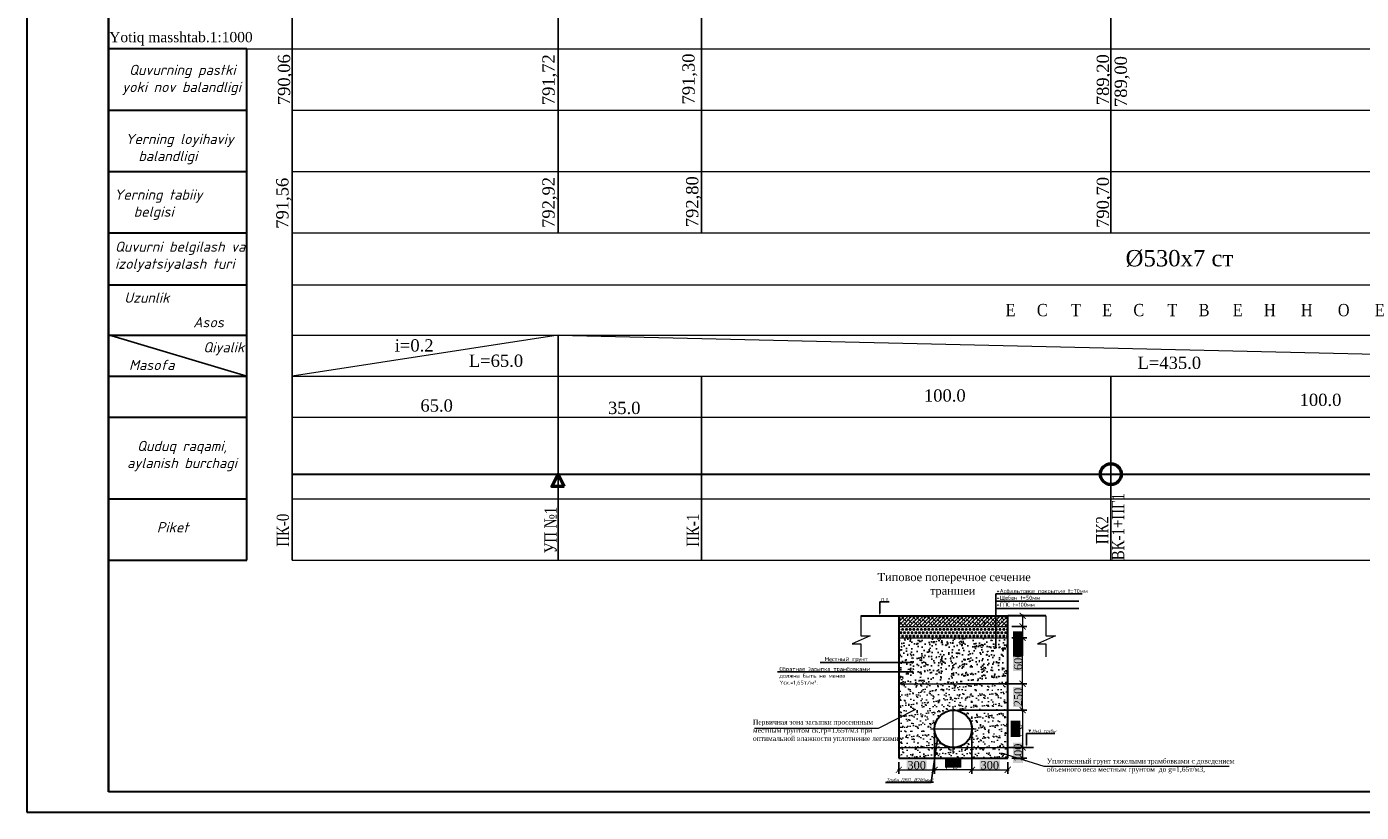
# Model space of a CAD drawing. Header units: millimetres. Extents: x 366033 to 446362, y 4247208 to 4265071.
# Tile 125 of 159: x 435315 to 435641, y 4257376 to 4257568. Entities that reach past the tile are written whole.
import ezdxf
from ezdxf import colors
from ezdxf.entities.mleader import LeaderData, LeaderLine
from ezdxf.math import Vec2, Vec3

# ---------------------------------------------------------------- set-up
doc = ezdxf.new("R2010")
doc.units = ezdxf.units.MM
doc.header["$PDMODE"] = 32
doc.header["$PDSIZE"] = 0.6
doc.linetypes.add('DASHED', pattern=[0.75, 0.5, -0.25])
doc.linetypes.add('осевая', pattern=[50.8, 31.75, -6.35, 6.35, -6.35])
for name, color, linetype in [('(002) Рамка', 7, 'Continuous'), ('(004) Точки рельефа', 7, 'Continuous'), ('0 @ 0.1', 7, 'Continuous'), ('0 @ 1 (1)', 7, 'Continuous'), ('0 @ 1 (2)', 7, 'Continuous'), ('RAMKA', 7, 'Continuous')]:
    doc.layers.add(name, color=color, linetype=linetype)
for name, color, linetype, lineweight in [('0.3-STAMP', 7, 'Continuous', 30), ('0002. ВК. ПГ. Уг. Пк. и задвижки', 250, 'Continuous', 50), ('Рабочий', 7, 'DASHED', 9), ('Текст ВК', 136, 'Continuous', 9)]:
    doc.layers.add(name, color=color, linetype=linetype, lineweight=lineweight)
doc.styles.add('GOST 2.304', font='CS_Gost2304.shx')
doc.styles.add('ISOCPEUR', font='isocpeui.ttf')
doc.styles.get("Standard").update_dxf_attribs({"font": 'times.ttf'})
doc.styles.add('TIMES', font='times.ttf')
doc.styles.add('для таблиц', font='times.ttf', dxfattribs={"height": 3})
doc.styles.add('СПДС', font='isocpeur.ttf')
doc.linetypes.add('ВОДОПРОВОД-right', pattern='A,15,-4,["В1",Standard,S=3,R=0,X=-2,Y=-1.5],-4,20,[">",Standard,S=3,R=0,X=-1.5,Y=-1.5],0', length=43)
doc.dimstyles.new('!Oxunjon', dxfattribs={"dimtxt": 2, "dimasz": 1.5, "dimexe": 1, "dimexo": 0.0625, "dimgap": 0.09, "dimtad": 1, "dimdec": 1, "dimzin": 0, "dimdsep": 46, "dimtxsty": 'Standard', "dimblk": 'ARCHTICK', "dimcen": 0.3, "dimdle": 0.35, "dimclrd": 5, "dimclre": 5, "dimclrt": 5, "dimadec": 0, "dimazin": 0, "dimtfac": 1, "dimtdec": 1, "dimtofl": 0, "dimtmove": 0, "dimatfit": 3, "dimldrblk": 'ARCHTICK', "dimfxl": 1, "dimtolj": 1, "dimtzin": 0, "dimlwd": 0, "dimarcsym": 1})
pattern_1 = [(45, (1787.1123, 3498228.3639), (-0.44901280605, 0.44901280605), []), (135, (1787.1123, 3498228.3639), (-1.34703841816, 0.44901280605), [1.5875, -0.9525])]

# ---------------------------------------------------------------- blocks, each defined once
blk = doc.blocks.new('_Dot')
at = {"color": 0, "linetype": 'ByBlock', "lineweight": -2}
blk.add_line((-0.5, 0), (-1, 0), dxfattribs=at)
at = {"color": 0, "linetype": 'ByBlock', "const_width": 0.5}
blk.add_lwpolyline([(-0.25, 0, 1), (0.25, 0, 1)], format="xyb", close=True, dxfattribs=at)
blk = doc.blocks.new('_ArchTick')
at = {"color": 0, "linetype": 'ByBlock', "lineweight": 30, "const_width": 0.15}
blk.add_lwpolyline([(-0.5, -0.5), (0.5, 0.5)], dxfattribs=at)
blk = doc.blocks.new('*D415')
at = {"color": 5, "lineweight": -2, "transparency": 16777216}
for p, q in [((435555.6, 4257392.03), (435559.24, 4257392.03)), ((435555.6, 4257389.42), (435559.24, 4257389.42))]:
    blk.add_line(p, q, dxfattribs=at)
at = {"color": 5, "lineweight": 0, "transparency": 16777216}
blk.add_line((435558.24, 4257392.38), (435558.24, 4257389.07), dxfattribs=at)
at = {"layer": 'Defpoints', "color": 0, "lineweight": 0, "transparency": 16777216}
for p in [(435554.6, 4257392.03), (435554.6, 4257389.42), (435558.24, 4257389.42)]:
    blk.add_point(p, dxfattribs=at)
at = {"color": 5, "lineweight": 0, "transparency": 16777216, "xscale": 1.5, "yscale": 1.5, "zscale": 1.5}
for p, rotation in [((435558.24, 4257392.03), 90), ((435558.24, 4257389.42), 270)]:
    blk.add_blockref('_ArchTick', p, dxfattribs=dict(at, rotation=rotation))
at = {"color": 1, "transparency": 16777216, "insert": (435557.13, 4257390.73), "char_height": 2, "attachment_point": 5, "rotation": 90, "style": 'TIMES', "bg_fill": 1, "box_fill_scale": 1.1, "bg_fill_color": 7, "bg_fill_true_color": 16777215, "bg_fill_transparency": 0}
blk.add_mtext('\\A1;100', dxfattribs=at)
blk = doc.blocks.new('*D416')
at = {"color": 5, "lineweight": -2, "transparency": 16777216}
for p, q in [((435536.74, 4257395.59), (435536.74, 4257385.59)), ((435528.01, 4257388.42), (435528.01, 4257385.59))]:
    blk.add_line(p, q, dxfattribs=at)
at = {"color": 5, "lineweight": 0, "transparency": 16777216}
blk.add_line((435527.66, 4257386.59), (435537.09, 4257386.59), dxfattribs=at)
at = {"layer": 'Defpoints', "color": 0, "lineweight": 0, "transparency": 16777216}
for p in [(435536.74, 4257396.59), (435528.01, 4257389.42), (435536.74, 4257386.59)]:
    blk.add_point(p, dxfattribs=at)
at = {"color": 5, "lineweight": 0, "transparency": 16777216, "xscale": 1.5, "yscale": 1.5, "zscale": 1.5, "rotation": 180}
blk.add_blockref('_ArchTick', (435528.01, 4257386.59), dxfattribs=at)
at = {"color": 5, "lineweight": 0, "transparency": 16777216, "xscale": 1.5, "yscale": 1.5, "zscale": 1.5}
blk.add_blockref('_ArchTick', (435536.74, 4257386.59), dxfattribs=at)
at = {"color": 1, "transparency": 16777216, "insert": (435532.37, 4257387.71), "char_height": 2, "attachment_point": 5, "style": 'TIMES', "bg_fill": 1, "box_fill_scale": 1.1, "bg_fill_color": 7, "bg_fill_true_color": 16777215, "bg_fill_transparency": 0}
blk.add_mtext('\\A1;300', dxfattribs=at)
blk = doc.blocks.new('*D417')
at = {"color": 5, "lineweight": -2, "transparency": 16777216}
for p, q in [((435536.74, 4257395.59), (435536.74, 4257385.59)), ((435545.87, 4257395.59), (435545.87, 4257385.59))]:
    blk.add_line(p, q, dxfattribs=at)
at = {"color": 5, "lineweight": 0, "transparency": 16777216}
blk.add_line((435546.22, 4257386.59), (435536.39, 4257386.59), dxfattribs=at)
at = {"layer": 'Defpoints', "color": 0, "lineweight": 0, "transparency": 16777216}
for p in [(435536.74, 4257396.59), (435545.87, 4257396.59), (435536.74, 4257386.59)]:
    blk.add_point(p, dxfattribs=at)
at = {"color": 5, "lineweight": 0, "transparency": 16777216, "xscale": 1.5, "yscale": 1.5, "zscale": 1.5, "rotation": 180}
blk.add_blockref('_ArchTick', (435536.74, 4257386.59), dxfattribs=at)
at = {"color": 5, "lineweight": 0, "transparency": 16777216, "xscale": 1.5, "yscale": 1.5, "zscale": 1.5}
blk.add_blockref('_ArchTick', (435545.87, 4257386.59), dxfattribs=at)
at = {"color": 1, "transparency": 16777216, "insert": (435541.3, 4257388.01), "char_height": 2, "attachment_point": 5, "style": 'TIMES', "bg_fill": 1, "box_fill_scale": 1.1, "bg_fill_color": 7, "bg_fill_true_color": 16777215, "bg_fill_transparency": 0}
blk.add_mtext('\\A1;Ду', dxfattribs=at)
blk = doc.blocks.new('*D418')
at = {"color": 5, "lineweight": -2, "transparency": 16777216}
for p, q in [((435545.87, 4257395.59), (435545.87, 4257385.59)), ((435554.6, 4257388.42), (435554.6, 4257385.59))]:
    blk.add_line(p, q, dxfattribs=at)
at = {"color": 5, "lineweight": 0, "transparency": 16777216}
blk.add_line((435545.52, 4257386.59), (435554.95, 4257386.59), dxfattribs=at)
at = {"layer": 'Defpoints', "color": 0, "lineweight": 0, "transparency": 16777216}
for p in [(435545.87, 4257396.59), (435554.6, 4257389.42), (435554.6, 4257386.59)]:
    blk.add_point(p, dxfattribs=at)
at = {"color": 5, "lineweight": 0, "transparency": 16777216, "xscale": 1.5, "yscale": 1.5, "zscale": 1.5, "rotation": 180}
blk.add_blockref('_ArchTick', (435545.87, 4257386.59), dxfattribs=at)
at = {"color": 5, "lineweight": 0, "transparency": 16777216, "xscale": 1.5, "yscale": 1.5, "zscale": 1.5}
blk.add_blockref('_ArchTick', (435554.6, 4257386.59), dxfattribs=at)
at = {"color": 1, "transparency": 16777216, "insert": (435550.23, 4257387.71), "char_height": 2, "attachment_point": 5, "style": 'TIMES', "bg_fill": 1, "box_fill_scale": 1.1, "bg_fill_color": 7, "bg_fill_true_color": 16777215, "bg_fill_transparency": 0}
blk.add_mtext('\\A1;300', dxfattribs=at)
blk = doc.blocks.new('*D350')
at = {"color": 5, "lineweight": -2, "transparency": 16777216}
for p, q in [((435542.3, 4257407.6), (435559.24, 4257407.6)), ((435542.3, 4257401.16), (435559.24, 4257401.16))]:
    blk.add_line(p, q, dxfattribs=at)
at = {"color": 5, "lineweight": 0, "transparency": 16777216}
blk.add_line((435558.24, 4257400.81), (435558.24, 4257407.95), dxfattribs=at)
at = {"layer": 'Defpoints', "color": 0, "lineweight": 0, "transparency": 16777216}
for p in [(435541.3, 4257407.6), (435558.24, 4257407.6), (435541.3, 4257401.16)]:
    blk.add_point(p, dxfattribs=at)
at = {"color": 5, "lineweight": 0, "transparency": 16777216, "xscale": 1.5, "yscale": 1.5, "zscale": 1.5}
for p, rotation in [((435558.24, 4257407.6), 90), ((435558.24, 4257401.16), 270)]:
    blk.add_blockref('_ArchTick', p, dxfattribs=dict(at, rotation=rotation))
at = {"color": 1, "transparency": 16777216, "insert": (435557.13, 4257404.38), "char_height": 2, "attachment_point": 5, "rotation": 90, "style": 'TIMES', "bg_fill": 1, "box_fill_scale": 1.1, "bg_fill_color": 7, "bg_fill_true_color": 16777215, "bg_fill_transparency": 0}
blk.add_mtext('\\A1;250', dxfattribs=at)
blk = doc.blocks.new('*D351')
at = {"color": 5, "lineweight": -2, "transparency": 16777216}
for p, q in [((435558.24, 4257401.16), (435557.24, 4257401.16)), ((435558.24, 4257392.03), (435559.24, 4257392.03))]:
    blk.add_line(p, q, dxfattribs=at)
at = {"color": 5, "lineweight": 0, "transparency": 16777216}
blk.add_line((435558.24, 4257401.51), (435558.24, 4257391.68), dxfattribs=at)
at = {"layer": 'Defpoints', "color": 0, "lineweight": 0, "transparency": 16777216}
for p in [(435558.4, 4257401.16), (435558.24, 4257392.03), (435558.24, 4257392.03)]:
    blk.add_point(p, dxfattribs=at)
at = {"color": 5, "lineweight": 0, "transparency": 16777216, "xscale": 1.5, "yscale": 1.5, "zscale": 1.5}
for p, rotation in [((435558.24, 4257401.16), 90), ((435558.24, 4257392.03), 270)]:
    blk.add_blockref('_ArchTick', p, dxfattribs=dict(at, rotation=rotation))
at = {"color": 1, "transparency": 16777216, "insert": (435556.83, 4257396.59), "char_height": 2, "attachment_point": 5, "rotation": 90, "style": 'TIMES', "bg_fill": 1, "box_fill_scale": 1.1, "bg_fill_color": 7, "bg_fill_true_color": 16777215, "bg_fill_transparency": 0}
blk.add_mtext('\\A1;Ду', dxfattribs=at)
blk = doc.blocks.new('*D352')
at = {"color": 5, "lineweight": -2, "transparency": 16777216}
for p, q in [((435555.6, 4257418.87), (435559.24, 4257418.87)), ((435555.6, 4257407.6), (435559.24, 4257407.6))]:
    blk.add_line(p, q, dxfattribs=at)
at = {"color": 5, "lineweight": 0, "transparency": 16777216}
blk.add_line((435558.24, 4257407.25), (435558.24, 4257419.22), dxfattribs=at)
at = {"layer": 'Defpoints', "color": 0, "lineweight": 0, "transparency": 16777216}
for p in [(435554.6, 4257418.87), (435558.24, 4257418.87), (435554.6, 4257407.6)]:
    blk.add_point(p, dxfattribs=at)
at = {"color": 5, "lineweight": 0, "transparency": 16777216, "xscale": 1.5, "yscale": 1.5, "zscale": 1.5}
for p, rotation in [((435558.24, 4257418.87), 90), ((435558.24, 4257407.6), 270)]:
    blk.add_blockref('_ArchTick', p, dxfattribs=dict(at, rotation=rotation))
at = {"color": 1, "transparency": 16777216, "insert": (435557.13, 4257413.24), "char_height": 2, "attachment_point": 5, "rotation": 90, "style": 'TIMES', "bg_fill": 1, "box_fill_scale": 1.1, "bg_fill_color": 7, "bg_fill_true_color": 16777215, "bg_fill_transparency": 0}
blk.add_mtext('\\A1;600', dxfattribs=at)
blk = doc.blocks.new('*D419')
at = {"color": 5, "lineweight": 0, "transparency": 16777216}
for p, q in [((435558.24, 4257424.57), (435558.24, 4257421.66)), ((435558.24, 4257421.66), (435558.24, 4257417.25))]:
    blk.add_line(p, q, dxfattribs=at)
at = {"color": 5, "lineweight": -2, "transparency": 16777216}
for p, q in [((435555.6, 4257424.22), (435559.24, 4257424.22)), ((435555.6, 4257421.66), (435559.24, 4257421.66))]:
    blk.add_line(p, q, dxfattribs=at)
at = {"layer": 'Defpoints', "color": 0, "lineweight": 0, "transparency": 16777216}
for p in [(435554.6, 4257424.22), (435554.6, 4257421.66), (435558.24, 4257421.66)]:
    blk.add_point(p, dxfattribs=at)
at = {"color": 5, "lineweight": 0, "transparency": 16777216, "xscale": 1.5, "yscale": 1.5, "zscale": 1.5}
for p, rotation in [((435558.24, 4257424.22), 90), ((435558.24, 4257421.66), 270)]:
    blk.add_blockref('_ArchTick', p, dxfattribs=dict(at, rotation=rotation))
at = {"color": 1, "transparency": 16777216, "insert": (435557.13, 4257418.7), "char_height": 2, "attachment_point": 5, "rotation": 90, "style": 'TIMES', "bg_fill": 1, "box_fill_scale": 1.1, "bg_fill_color": 7, "bg_fill_true_color": 16777215, "bg_fill_transparency": 0}
blk.add_mtext('\\A1;50', dxfattribs=at)
blk = doc.blocks.new('*D353')
at = {"color": 5, "lineweight": -2, "transparency": 16777216}
for p, q in [((435555.6, 4257421.66), (435559.24, 4257421.66)), ((435555.6, 4257418.87), (435559.24, 4257418.87))]:
    blk.add_line(p, q, dxfattribs=at)
at = {"color": 5, "lineweight": 0, "transparency": 16777216}
for p, q in [((435558.24, 4257422.01), (435558.24, 4257418.87)), ((435558.24, 4257418.87), (435558.24, 4257414.46))]:
    blk.add_line(p, q, dxfattribs=at)
at = {"layer": 'Defpoints', "color": 0, "lineweight": 0, "transparency": 16777216}
for p in [(435554.6, 4257421.66), (435554.6, 4257418.87), (435558.24, 4257418.87)]:
    blk.add_point(p, dxfattribs=at)
at = {"color": 5, "lineweight": 0, "transparency": 16777216, "xscale": 1.5, "yscale": 1.5, "zscale": 1.5}
for p, rotation in [((435558.24, 4257421.66), 90), ((435558.24, 4257418.87), 270)]:
    blk.add_blockref('_ArchTick', p, dxfattribs=dict(at, rotation=rotation))
at = {"color": 1, "transparency": 16777216, "insert": (435557.13, 4257415.92), "char_height": 2, "attachment_point": 5, "rotation": 90, "style": 'TIMES', "bg_fill": 1, "box_fill_scale": 1.1, "bg_fill_color": 7, "bg_fill_true_color": 16777215, "bg_fill_transparency": 0}
blk.add_mtext('\\A1;50', dxfattribs=at)
blk = doc.blocks.new('*U520')
at = {"layer": '0 @ 0.1', "lineweight": 9}
h = blk.add_hatch(dxfattribs=at)
h.set_pattern_fill('ANSI38', color=256, scale=0.2)
h.set_pattern_definition(pattern_1)
h.paths.add_polyline_path([(435528.01, 4257424.22), (435528.01, 4257421.66), (435554.6, 4257421.66), (435554.6, 4257424.22)])
at = {"layer": '0 @ 1 (2)', "lineweight": 9}
h = blk.add_hatch(dxfattribs=at)
h.set_pattern_fill('ANSI38', color=256, scale=0.2)
h.set_pattern_definition(pattern_1)
h.paths.add_polyline_path([(435528.01, 4257424.22), (435528.01, 4257421.66), (435554.6, 4257421.66), (435554.6, 4257424.22)])

msp = doc.modelspace()

# ---------------------------------------------------------------- hatches: boundary and pattern name
at = {"true_color": 0x991b1e}
h = msp.add_hatch(dxfattribs=at)
h.set_pattern_fill('TRIANG', color=244, scale=0.096)
h.set_pattern_definition([(60, (420237.43115, 4256790.2888), (-0.4572, 0.79189363), [0.4572, -0.4572]), (120, (420237.43115, 4256790.2888), (-0.9144, 5e-10), [0.4572, -0.4572]), (0, (420237.20255, 4256790.6848), (0.4572, 0.79189363), [0.4572, -0.4572])])
h.paths.add_polyline_path([(435528.009, 4257421.658), (435528.009, 4257418.87), (435554.598, 4257418.87), (435554.598, 4257421.658)])
edge = h.paths.add_edge_path()
edge.add_arc((435549.156, 4257422.507), 0.3, 90, 270)
edge.add_line((435549.156, 4257422.207), (435549.156, 4257422.807))
h = msp.add_hatch()
h.set_pattern_fill('AR-CONC', color=256, scale=0.0192)
h.set_pattern_definition([(50, (1787.1123, 3498229.6942), (3.497945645, -0.306030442), [0.36576, -4.02336]), (355, (1787.1123, 3498229.6942), (-0.676673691, 3.668291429), [0.292608, -3.218699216]), (100.4514447, (1787.4038, 3498229.6687), (2.821271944, 3.362260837), [0.310848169, -3.419332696]), (46.1842, (1787.1123, 3498230.6696), (5.204717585, -0.807212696), [0.54864, -6.03504]), (96.6355576, (1787.546, 3498230.6023), (4.558159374, 4.750581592), [0.466272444, -5.129003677]), (351.1841512, (1787.1123, 3498230.6696), (4.558159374, 4.750581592), [0.438911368, -4.828026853]), (21, (1787.6, 3498230.4257), (2.910996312, -1.963491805), [0.36576, -4.02336]), (326, (1787.6, 3498230.4257), (1.186598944, 3.53640895), [0.292608, -3.218688]), (71.451445, (1787.8426, 3498230.262), (4.09759525, 1.572917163), [0.310848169, -3.419326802]), (37.5, (1787.1123, 3498229.6942), (0.0593011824, 1.6234567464), [0, -3.1796736, 0, -3.267456, 0, -3.23088]), (7.5, (1787.1123, 3498229.6942), (1.2829375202, 1.9234670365), [0, -1.8629376, 0, -3.1065216, 0, -1.231392]), (327.5, (1786.0248, 3498229.6942), (2.6033394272, -0.1099918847), [0, -1.2192, 0, -3.803904, 0, -5.047488]), (317.5, (1785.537, 3498229.6942), (2.8440802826, 0.488188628), [0, -1.58496, 0, -2.5261824, 0, -3.584448])])
h.paths.add_polyline_path([(435528.009, 4257418.87), (435528.009, 4257407.602), (435554.598, 4257407.602), (435554.598, 4257418.87)])
edge = h.paths.add_edge_path(flags=16)
edge.add_arc((435531.342, 4257410.529), 0.3, 0, 360)
at = {"lineweight": 15}
h = msp.add_hatch(dxfattribs=at)
h.set_pattern_fill('AR-SAND', color=256, scale=0.04)
h.set_pattern_definition([(37.5, (1797.1443, 3498207.5386), (-0.0640012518, 1.9576529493), [0, -1.54432, 0, -1.7272, 0, -1.651]), (7.5, (1797.1443, 3498207.5386), (1.7980931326, 2.867300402), [0, -0.83312, 0, -1.39192, 0, -0.5334]), (327.5, (1795.8947, 3498207.5386), (3.163969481, 0.0057487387), [0, -0.508, 0, -1.8288, 0, -2.3876]), (317.5, (1795.8947, 3498207.5386), (3.05422581, 0.891717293), [0, -0.254, 0, -1.19888, 0, -1.3716])])
h.paths.add_polyline_path([(435554.598, 4257392.028), (435528.009, 4257392.028), (435528.009, 4257389.424), (435554.598, 4257389.424)])
at = {"layer": '0 @ 1 (1)', "lineweight": 15}
h = msp.add_hatch(dxfattribs=at)
h.set_pattern_fill('AR-SAND', color=256, scale=0.04)
h.set_pattern_definition([(37.5, (1787.1123, 3498229.6942), (-0.0640012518, 1.9576529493), [0, -1.54432, 0, -1.7272, 0, -1.651]), (7.5, (1787.1123, 3498229.6942), (1.7980931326, 2.867300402), [0, -0.83312, 0, -1.39192, 0, -0.5334]), (327.5, (1785.8626, 3498229.6942), (3.163969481, 0.0057487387), [0, -0.508, 0, -1.8288, 0, -2.3876]), (317.5, (1785.8626, 3498229.6942), (3.05422581, 0.891717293), [0, -0.254, 0, -1.19888, 0, -1.3716])])
h.paths.add_polyline_path([(435528.009, 4257407.602), (435528.009, 4257392.028), (435554.598, 4257392.028), (435554.598, 4257407.602)])
edge = h.paths.add_edge_path(flags=16)
edge.add_arc((435541.303, 4257396.593), 4.564, 0, 360)
edge = h.paths.add_edge_path(flags=16)
edge.add_arc((435531.342, 4257400.292), 0.15, 0, 360)

# ---------------------------------------------------------------- linework, layer by layer
at = {"layer": '(002) Рамка', "color": 0, "lineweight": 25}
for points in [[(435379.795, 4257517.81), (435379.795, 4257765.52)], [(435479.795, 4257517.81), (435479.795, 4257765.52)], [(435579.795, 4257517.81), (435579.795, 4257765.52)], [(435379.795, 4257437.81), (435379.795, 4257517.81)], [(435479.795, 4257437.81), (435479.795, 4257482.81)], [(435579.795, 4257437.81), (435579.795, 4257482.81)]]:
    msp.add_lwpolyline(points, dxfattribs=at)
at = {"layer": '(002) Рамка', "color": 0, "lineweight": 25, "elevation": 0}
for points in [[(435444.795, 4257517.81), (435444.795, 4257765.52)], [(435444.795, 4257437.81), (435444.795, 4257492.81)]]:
    msp.add_lwpolyline(points, dxfattribs=at)
at = {"color": 1, "lineweight": 30, "ltscale": 0.5}
msp.add_line((435334.993, 4257668.199), (435334.993, 4257381.199), dxfattribs=at)
at = {"color": 0, "lineweight": 0}
for q in [(435379.795, 4257482.81), (435879.795, 4257482.81)]:
    msp.add_line((435444.795, 4257492.81), q, dxfattribs=at)
at = {"lineweight": 30}
for p, q in [((435518.699, 4257424.216), (435528.009, 4257424.216)), ((435528.009, 4257424.216), (435528.009, 4257389.424)), ((435528.009, 4257424.216), (435554.598, 4257424.216)), ((435554.598, 4257389.424), (435554.598, 4257424.216)), ((435563.908, 4257424.216), (435554.598, 4257424.216)), ((435528.009, 4257389.424), (435554.598, 4257389.424))]:
    msp.add_line(p, q, dxfattribs=at)
at = {"lineweight": 9}
for p, q in [((435528.009, 4257421.658), (435554.598, 4257421.658)), ((435528.009, 4257418.87), (435554.598, 4257418.87)), ((435528.009, 4257418.87), (435554.598, 4257418.87)), ((435528.009, 4257410.534), (435531.342, 4257410.529)), ((435528.009, 4257407.602), (435554.598, 4257407.602)), ((435528.009, 4257392.028), (435554.598, 4257392.028))]:
    msp.add_line(p, q, dxfattribs=at)
at = {"linetype": 'осевая', "lineweight": 9, "ltscale": 0.5}
for p, q in [((435541.303, 4257391.017), (435541.303, 4257402.169)), ((435535.727, 4257396.593), (435546.879, 4257396.593))]:
    msp.add_line(p, q, dxfattribs=at)
at = {"color": 0, "lineweight": 5}
for p, q in [((435523.08, 4257396.787), (435532.14, 4257401.434)), ((435492.742, 4257396.787), (435523.08, 4257396.787)), ((435552.981, 4257390.734), (435563.441, 4257387.497)), ((435563.441, 4257387.497), (435608.678, 4257387.497))]:
    msp.add_line(p, q, dxfattribs=at)
at = {"color": 5, "linetype": 'ВОДОПРОВОД-right', "lineweight": 30}
msp.add_lwpolyline([(435379.789, 4257458.862), (435879.795, 4257458.862)], dxfattribs=at)
at = {"color": 18, "true_color": 0x000000}
for points in [[(435551.686, 4257427.805), (435571.953, 4257427.805)], [(435551.686, 4257426.013), (435571.953, 4257426.013)], [(435554.598, 4257392.028), (435560.883, 4257392.028)]]:
    msp.add_lwpolyline(points, dxfattribs=at)
at = {"lineweight": 9}
for points in [[(435518.699, 4257424.216), (435518.699, 4257419.361), (435521.045, 4257419.361), (435516.639, 4257417.357), (435518.699, 4257417.357), (435518.699, 4257414.244)], [(435518.699, 4257424.216), (435528.009, 4257424.216), (435528.009, 4257389.424), (435554.598, 4257389.424), (435554.598, 4257424.216), (435563.908, 4257424.216)], [(435563.908, 4257424.216), (435563.908, 4257419.361), (435566.254, 4257419.361), (435561.848, 4257417.357), (435563.908, 4257417.357), (435563.908, 4257414.244)]]:
    msp.add_lwpolyline(points, dxfattribs=at)
at = {"color": 1, "lineweight": 50}
msp.add_circle((435579.795, 4257458.862), 2.554, dxfattribs=at)
at = {"lineweight": 30}
msp.add_circle((435541.303, 4257396.593), 4.564, dxfattribs=at)
at = {"layer": '0.3-STAMP', "lineweight": 20}
msp.add_line((435314.993, 4257376.199), (435314.993, 4257403.882), dxfattribs=at)
at = {"layer": '0002. ВК. ПГ. Уг. Пк. и задвижки', "color": 1, "lineweight": 50, "elevation": 0}
msp.add_lwpolyline([(435446.295, 4257455.862), (435443.295, 4257455.862), (435444.795, 4257458.862), (435446.295, 4257455.862)], dxfattribs=at)
at = {"layer": 'RAMKA', "color": 1, "lineweight": 30}
for p, q in [((435314.993, 4257796.199), (435314.993, 4257376.199)), ((435334.993, 4257381.199), (435334.993, 4257788.437)), ((435895.818, 4257381.199), (435334.993, 4257381.199)), ((435314.993, 4257376.199), (435900.818, 4257376.199))]:
    msp.add_line(p, q, dxfattribs=at)
at = {"layer": 'Рабочий', "color": 0, "linetype": 'ByBlock', "lineweight": 30, "ltscale": 0.166667}
for p, q in [((435368.786, 4257562.81), (435334.993, 4257562.81)), ((435368.786, 4257437.81), (435368.786, 4257562.81)), ((435334.993, 4257547.81), (435368.786, 4257547.81)), ((435334.993, 4257532.81), (435368.786, 4257532.81)), ((435334.993, 4257517.81), (435368.786, 4257517.81)), ((435334.993, 4257505.138), (435368.786, 4257505.138)), ((435334.993, 4257492.81), (435368.786, 4257492.81)), ((435334.993, 4257482.81), (435368.786, 4257482.81)), ((435334.993, 4257472.81), (435368.786, 4257472.81)), ((435334.993, 4257452.81), (435368.786, 4257452.81)), ((435334.993, 4257437.81), (435368.786, 4257437.81))]:
    msp.add_line(p, q, dxfattribs=at)
at = {"layer": 'Рабочий', "color": 0, "linetype": 'ByBlock', "lineweight": 25, "ltscale": 0.166667}
msp.add_line((435334.993, 4257492.949), (435368.786, 4257482.81), dxfattribs=at)
at = {"layer": 'Текст ВК'}
for p, q in [((435335.824, 4257562.81), (435368.786, 4257562.81)), ((435368.786, 4257562.81), (435879.795, 4257562.81)), ((435335.824, 4257547.81), (435368.786, 4257547.81)), ((435379.795, 4257547.81), (435879.795, 4257547.81)), ((435335.824, 4257532.81), (435368.786, 4257532.81)), ((435379.795, 4257532.81), (435879.795, 4257532.81)), ((435335.824, 4257517.81), (435368.786, 4257517.81)), ((435379.795, 4257517.81), (435879.795, 4257517.81)), ((435335.824, 4257505.138), (435368.786, 4257505.138)), ((435379.795, 4257505.138), (435879.795, 4257505.138)), ((435335.824, 4257492.81), (435368.786, 4257492.81)), ((435379.795, 4257492.81), (435879.795, 4257492.81)), ((435335.824, 4257482.81), (435368.786, 4257482.81)), ((435379.795, 4257482.81), (435879.795, 4257482.81)), ((435335.824, 4257472.81), (435368.786, 4257472.81)), ((435379.795, 4257472.81), (435879.795, 4257472.81)), ((435335.824, 4257452.81), (435368.786, 4257452.81)), ((435379.795, 4257452.81), (435879.795, 4257452.81)), ((435335.824, 4257437.81), (435368.786, 4257437.81)), ((435379.795, 4257437.81), (435879.795, 4257437.81))]:
    msp.add_line(p, q, dxfattribs=at)

# ---------------------------------------------------------------- block references
at = {"color": 0, "lineweight": 0}
msp.add_blockref('*U520', (0, 0), dxfattribs=at)

# ---------------------------------------------------------------- texts
at = {"layer": '(004) Точки рельефа', "color": 7, "char_height": 3, "attachment_point": 5, "style": 'для таблиц'}
for s, insert in [('\\A1;65.0', (435415.124, 4257475.612)), ('\\A1;35.0', (435460.948, 4257475.021)), ('\\A1;100.0', (435539.239, 4257478.061)), ('\\A1;100.0', (435631.001, 4257476.998))]:
    msp.add_mtext(s, dxfattribs=dict(at, insert=insert))
at = {"color": 5, "insert": (435335.154, 4257566.944), "char_height": 2.5, "width": 63.99891, "attachment_point": 1}
msp.add_mtext('\\pt12.5;{\\C256;Yotiq masshtab.1:1000}', dxfattribs=at)
at = {"color": 0, "char_height": 3, "width": 11.11185, "attachment_point": 2, "rotation": 90}
for s, insert in [('790,06', (435376.335, 4257555.279)), ('791,72', (435440.941, 4257555.28)), ('791,30', (435475.132, 4257555.447)), ('791,56', (435375.93, 4257525.078)), ('792,92', (435440.941, 4257525.28)), ('792,80', (435476.041, 4257525.447)), ('\\pt6;790,70', (435576.335, 4257525.28))]:
    msp.add_mtext(s, dxfattribs=dict(at, insert=insert))
at = {"color": 184, "char_height": 3, "width": 11.11185, "attachment_point": 2, "rotation": 90}
for s, insert in [('{\\C0;789,20}', (435576.335, 4257555.28)), ('{\\C0;789,00}', (435580.717, 4257554.818))]:
    msp.add_mtext(s, dxfattribs=dict(at, insert=insert))
at = {"ltscale": 0.5}
for s, insert, char_height, width, attachment_point in [('{\\fSylfaen|b0|i0|c204|p18;  %%C530х7 ст  \\fTimes New Roman|b1|i1|c204|p18;\\C0; \\fTimes New Roman|b0|i0|c204|p18; }', (435580.374, 4257513.649), 4, 177.43447, 1), ('{\\fSylfaen|b0|i0|c204|p18;\\H0.75x;\\T3.15;ЕСТЕСТВЕННОЕ}', (435609.975, 4257500.474, 0.031), 4, 117.74094, 2), ('{\\fSylfaen|b0|i0|c0|p18;i=\\fSylfaen|b0|i0|c204|p18;0.2}', (435404.89, 4257491.836), 3, 33.54214, 1), ('{\\fSylfaen|b0|i0|c0|p18;L=\\fSylfaen|b0|i0|c204|p18;65.0}', (435422.987, 4257488.093), 3, 14.17558, 1), ('{\\fSylfaen|b0|i0|c0|p18;L=\\fSylfaen|b0|i0|c204|p18;435.0}', (435586.315, 4257487.581), 3, 14.17558, 1)]:
    msp.add_mtext(s, dxfattribs=dict(at, insert=insert, char_height=char_height, width=width, attachment_point=attachment_point))
at = {"color": 5, "char_height": 3, "width": 14.61436, "attachment_point": 2, "rotation": 90}
for s, insert in [('{\\W0.8;\\C7;ВК-1+ПГ1}', (435580.052, 4257446.044, -4720.845)), ('{\\fTimes New Roman|b0|i0|c204|p18;\\W0.8;\\C7;ПК-\\fTimes New Roman|b0|i0|c0|p18;0}', (435376.053, 4257445.167, -4720.845)), ('{\\W0.8;\\C7;УП №1}', (435441.45, 4257445.209, -4720.845)), ('{\\fTimes New Roman|b0|i0|c204|p18;\\W0.8;\\C7;ПК-\\fTimes New Roman|b0|i0|c0|p18;1}', (435476.181, 4257445.167, -4720.845)), ('{\\fTimes New Roman|b0|i0|c204|p18;\\W0.8;\\C7;ПК\\fTimes New Roman|b0|i0|c0|p18;2}', (435576.181, 4257445.167, -4720.845))]:
    msp.add_mtext(s, dxfattribs=dict(at, insert=insert))
at = {"lineweight": 9, "insert": (435520.497, 4257434.712), "char_height": 2, "attachment_point": 1, "style": 'TIMES'}
msp.add_mtext_dynamic_manual_height_columns('\\pi2.3157;Типовое поперечное сечение \\P\\pi15.14773;траншеи', width=41.03519, gutter_width=5, heights=[0], dxfattribs=at)
at = {"color": 0, "lineweight": 5, "char_height": 1.2, "attachment_point": 1}
for s, insert, width in [('{\\fTimes New Roman|b0|i0|c204|p18;Первичная зона засыпки просеянным \\Pместным грунтом ск.гр=1.65т/м3 при \\Pоптимальной влажности уплотнение легкими}', (435492.378, 4257398.852), 111.475), ('{\\fTimes New Roman|b0|i0|c204|p18;Уплотненный грунт тяжелыми трамбовками с доведением\\Pобъемного веса местным грунтом  до g=1,65т/м3, }', (435564.156, 4257389.322), 109.83)]:
    msp.add_mtext(s, dxfattribs=dict(at, insert=insert, width=width))
at = {"layer": 'Рабочий', "color": 0, "linetype": 'ByBlock', "lineweight": 25, "ltscale": 0.166667, "char_height": 2.5, "style": 'GOST 2.304'}
for s, insert, width, attachment_point in [('\\pi13.55272;{\\fISOCPEUR|b0|i1|c204|p34;Quvurning pastki \\P\\pi11.86806;yoki \\fISOCPEUR|b0|i1|c0|p34;nov\\fISOCPEUR|b0|i1|c204|p34; balandligi}', (435326.432, 4257558.927), 53.43877, 1), ('{\\fISOCPEUR|b0|i1|c204|p34;Yerning loyihaviy\\P  balandligi}', (435339.073, 4257542.048), 53.43877, 1), ('{\\fISOCPEUR|b0|i1|c0|p34;      Yerning tabiiy \\fISOCPEUR|b0|i1|c204|p34;\\P         \\fISOCPEUR|b0|i1|c0|p34;belgisi}', (435326.803, 4257528.447), 53.43877, 1), ('{\\fISOCPEUR|b0|i1|c204|p34;Quvurni belgilash va \\fISOCPEUR|b0|i1|c0|p34;\\P\\fISOCPEUR|b0|i1|c204|p34;izolyatsiyalash turi}', (435336.546, 4257515.714), 32.21818, 1), ('{\\fISOCPEUR|b0|i1|c0|p34;Uzunlik}', (435344.335, 4257502.011), 16.23198, 5), ('{\\fISOCPEUR|b0|i1|c0|p34;Asos}', (435359.401, 4257496.003), 41.23798, 5), ('{\\fISOCPEUR|b0|i1|c0|p34;Qiyalik}', (435363.127, 4257489.505), 16.23198, 5), ('{\\fISOCPEUR|b0|i1|c0|p34;Masofa}', (435345.529, 4257485.558), 41.23798, 5), ('{\\fISOCPEUR|b0|i1|c204|p34;Quduq raqami,\\P\\fISOCPEUR|b0|i1|c0|p34;a\\fISOCPEUR|b0|i1|c204|p34;ylanish burchagi}', (435352.935, 4257463.297), 49.38517, 5), ('{\\fISOCPEUR|b0|i1|c204|p34;Piket}', (435350.65, 4257445.884), 41.23798, 5)]:
    msp.add_mtext(s, dxfattribs=dict(at, insert=insert, width=width, attachment_point=attachment_point))

# ---------------------------------------------------------------- dimensions: what is measured, and where the dimension line sits
at = {"color": 18, "true_color": 0x000000}
for p1, p2, distance, text, picture, middle in [((435554.598, 4257424.216), (435554.598, 4257421.658), 3.647, '50', '*D419', (435557.127, 4257418.705)), ((435554.598, 4257421.658), (435554.598, 4257418.87), 3.647, '50', '*D353', (435557.127, 4257415.916)), ((435554.598, 4257407.602), (435554.598, 4257418.87), -3.647, '600', '*D352', (435557.127, 4257413.236))]:
    dim = msp.add_aligned_dim(p1=p1, p2=p2, distance=distance, text=text, dimstyle='!Oxunjon', override={"dimexo": 1, "dimgap": 0.1, "dimtxsty": 'TIMES', "dimcen": 0.9, "dimclrt": 1, "dimfxl": 200, "dimfxlon": 1, "dimtfill": 2, "dimtfillclr": 7, "dimarcsym": 2}, dxfattribs=at)
    dim.commit()
    dim.dimension.update_dxf_attribs({"geometry": picture, "text_midpoint": middle})
for base, p1, p2, text, picture, middle in [((435558.245, 4257407.602), (435541.303, 4257401.157), (435541.303, 4257407.602), '250', '*D350', (435557.127, 4257404.379)), ((435558.245, 4257392.028), (435558.397, 4257401.156), (435558.245, 4257392.028), 'Ду', '*D351', (435556.826, 4257396.592))]:
    dim = msp.add_linear_dim(base=base, p1=p1, p2=p2, angle=90, text=text, dimstyle='!Oxunjon', override={"dimexo": 1, "dimgap": 0.1, "dimtxsty": 'TIMES', "dimcen": 0.9, "dimclrt": 1, "dimfxl": 200, "dimfxlon": 1, "dimtfill": 2, "dimtfillclr": 7, "dimarcsym": 2}, dxfattribs=at)
    dim.commit()
    dim.dimension.update_dxf_attribs({"geometry": picture, "text_midpoint": middle})
for base, p1, p2, text, picture, middle in [((435536.739, 4257386.594), (435528.009, 4257389.424), (435536.739, 4257396.593), '300', '*D416', (435532.374, 4257387.711)), ((435536.739, 4257386.594), (435545.867, 4257396.593), (435536.739, 4257396.593), 'Ду', '*D417', (435541.303, 4257388.012)), ((435554.598, 4257386.594), (435545.867, 4257396.593), (435554.598, 4257389.424), '300', '*D418', (435550.233, 4257387.711))]:
    dim = msp.add_linear_dim(base=base, p1=p1, p2=p2, text=text, dimstyle='!Oxunjon', override={"dimexo": 1, "dimgap": 0.1, "dimtxsty": 'TIMES', "dimcen": 0.9, "dimclrt": 1, "dimfxl": 200, "dimfxlon": 1, "dimtfill": 2, "dimtfillclr": 7, "dimarcsym": 2}, dxfattribs=at)
    dim.commit()
    dim.dimension.update_dxf_attribs({"geometry": picture, "text_midpoint": middle})
dim = msp.add_linear_dim(base=(435558.245, 4257389.424), p1=(435554.598, 4257392.028), p2=(435554.598, 4257389.424), angle=90, text='100', dimstyle='!Oxunjon', override={"dimexo": 1, "dimgap": 0.1, "dimtxsty": 'TIMES', "dimcen": 0.9, "dimclrt": 1, "dimfxl": 200, "dimfxlon": 1, "dimtfill": 2, "dimtfillclr": 7, "dimarcsym": 2}, dxfattribs=at)
dim.commit()
dim.dimension.update_dxf_attribs({"geometry": '*D415', "text_midpoint": (435558.245, 4257390.726), "dimtype": 160})

# ---------------------------------------------------------------- leaders
at = {"lineweight": 9}
ml = msp.add_multileader_mtext('Standard', dxfattribs=at)
ml.set_content('*Асфальтовое покрытие t=70мм\\P*Щебен t=50мм\\P\\pxql;*ГПС t=100мм', color=256, style='СПДС')
ml.set_leader_properties()
ml.set_arrow_properties(name='DOT')
ml.build(insert=Vec2(0, 0))
ml.multileader.update_dxf_attribs({"text_left_attachment_type": 6, "text_right_attachment_type": 6, "dogleg_length": 0.36, "arrow_head_size": 0.6})
ctx = ml.context
ctx.base_point, ctx.char_height, ctx.arrow_head_size, ctx.landing_gap_size, ctx.plane_origin = Vec3(435551.83, 4257429.596), 1, 0.6, 0.04, Vec3(435594.029, 4257410.202)
ctx.left_attachment, ctx.right_attachment = 6, 6
notes = []
notes.append((ctx, [(1, (1, 1, 0), (435551.686, 4257429.596), (1, 0), 0.144, [(3, [(435551.686, 4257416.489), (435551.686, 4257420.471), (435551.686, 4257416.489), (435551.686, 4257423.036), (435551.686, 4257423.036), (435551.686, 4257423.036), (435551.686, 4257423.036), (435551.686, 4257420.471)], 0, [])])]))
ctx.mtext.insert, ctx.mtext.width, ctx.mtext.flow_direction = Vec3(435551.87, 4257430.796), 20.71628, 5
ml = msp.add_multileader_mtext('Standard', dxfattribs=at)
ml.set_content('П.З.', color=256, style='ISOCPEUR')
ml.set_leader_properties()
ml.build(insert=Vec2(0, 0))
ml.multileader.update_dxf_attribs({"text_left_attachment_type": 6, "text_right_attachment_type": 6, "dogleg_length": 0.36, "arrow_head_size": 0.6})
ctx = ml.context
ctx.base_point, ctx.char_height, ctx.arrow_head_size, ctx.landing_gap_size, ctx.plane_origin = Vec3(435523.498, 4257427.651), 0.8, 0.6, 0.04, Vec3(435523.354, 4257424.216)
ctx.left_attachment, ctx.right_attachment = 6, 6
notes.append((ctx, [(0, (1, 1, 0), (435523.354, 4257427.651), (1, 0), 0.144, [(0, [(435523.354, 4257424.216)], 0, [])])]))
ctx.mtext.insert, ctx.mtext.flow_direction = Vec3(435523.538, 4257428.611), 5
ml = msp.add_multileader_mtext('Standard', dxfattribs=at)
ml.set_content('Обратная засыпка трамбовками\\Pдолжна быть не менее Yск.=1,65т/м³.', color=256, style='СПДС')
ml.set_leader_properties()
ml.set_arrow_properties(name='DOT')
ml.build(insert=Vec2(0, 0))
ml.multileader.update_dxf_attribs({"text_left_attachment_type": 6, "text_right_attachment_type": 6, "dogleg_length": 0.36, "arrow_head_size": 0.6})
ctx = ml.context
ctx.base_point, ctx.char_height, ctx.arrow_head_size, ctx.landing_gap_size, ctx.plane_origin = Vec3(435498.799, 4257410.545), 1, 0.6, 0.04, Vec3(435531.342, 4257410.529)
ctx.left_attachment, ctx.right_attachment = 6, 6
notes.append((ctx, [(0, (1, 1, 0), (435519.473, 4257410.545), (-1, 0), 0.144, [(0, [(435531.342, 4257410.529)], 0, [])])]))
ctx.mtext.insert, ctx.mtext.width, ctx.mtext.flow_direction = Vec3(435498.839, 4257411.745), 20.71628, 5
ml = msp.add_multileader_mtext('Standard', dxfattribs=at)
ml.set_content('Местный грунт ', color=256, style='СПДС')
ml.set_leader_properties()
ml.set_arrow_properties(name='DOT')
ml.build(insert=Vec2(0, 0))
ml.multileader.update_dxf_attribs({"text_left_attachment_type": 6, "text_right_attachment_type": 6, "dogleg_length": 0.36, "arrow_head_size": 0.6})
ctx = ml.context
ctx.base_point, ctx.char_height, ctx.arrow_head_size, ctx.landing_gap_size, ctx.plane_origin = Vec3(435509.849, 4257412.848), 1, 0.6, 0.04, Vec3(435531.342, 4257412.832)
ctx.left_attachment, ctx.right_attachment = 6, 6
notes.append((ctx, [(0, (1, 1, 0), (435519.473, 4257412.848), (-1, 0), 0.144, [(0, [(435531.342, 4257412.832)], 0, [])])]))
ctx.mtext.insert, ctx.mtext.width, ctx.mtext.flow_direction = Vec3(435509.889, 4257414.148), 20.71628, 5
ml = msp.add_multileader_mtext('Standard', dxfattribs=at)
ml.set_content('{\\fTimes New Roman|b0|i0|c204|p18;▼}Низ трубы', color=256, style='ISOCPEUR')
ml.set_leader_properties()
ml.build(insert=Vec2(0, 0))
ml.multileader.update_dxf_attribs({"text_left_attachment_type": 6, "text_right_attachment_type": 6, "dogleg_length": 0.36, "arrow_head_size": 0.6})
ctx = ml.context
ctx.base_point, ctx.char_height, ctx.arrow_head_size, ctx.landing_gap_size, ctx.plane_origin = Vec3(435559.333, 4257395.464), 0.8, 0.6, 0.04, Vec3(435558.245, 4257392.028)
ctx.left_attachment, ctx.right_attachment = 6, 6
notes.append((ctx, [(0, (1, 1, 0), (435559.189, 4257395.464), (1, 0), 0.144, [(0, [(435559.189, 4257392.028)], 0, [])])]))
ctx.mtext.insert, ctx.mtext.width, ctx.mtext.flow_direction = Vec3(435559.373, 4257396.504), 12.54861, 5
ml = msp.add_multileader_mtext('Standard', dxfattribs=at)
ml.set_content('\\L{\\LТруба ПВП. %%C200мм/}', color=256, style='ISOCPEUR')
ml.set_leader_properties()
ml.set_arrow_properties(name='DOT')
ml.build(insert=Vec2(0, 0))
ml.multileader.update_dxf_attribs({"text_left_attachment_type": 6, "text_right_attachment_type": 8, "dogleg_length": 0.36, "arrow_head_size": 0.6})
ctx = ml.context
ctx.base_point, ctx.char_height, ctx.arrow_head_size, ctx.landing_gap_size, ctx.plane_origin = Vec3(435524.953, 4257383.481), 0.8, 0.6, 0.04, Vec3(435537.444, 4257394.206)
ctx.left_attachment, ctx.right_attachment = 6, 8
notes.append((ctx, [(0, (1, 1, 0), (435535.923, 4257383.481), (-1, 0), 0.144, [(1, [(435537.444, 4257394.206), (435535.923, 4257383.481)], 0, [])])]))
ctx.mtext.insert, ctx.mtext.width, ctx.mtext.defined_height, ctx.mtext.flow_direction = Vec3(435524.993, 4257384.521), 21.49253, 4.106, 5
for ctx, leaders in notes:
    for number, flags, end, landing, length, lines in leaders:
        leader = LeaderData()
        leader.index, (leader.has_last_leader_line, leader.has_dogleg_vector, leader.attachment_direction) = number, flags
        leader.last_leader_point, leader.dogleg_vector, leader.dogleg_length = Vec3(end), Vec3(landing), length
        for number, points, colour, breaks in lines:
            line = LeaderLine()
            line.index, line.vertices, line.color, line.breaks = number, Vec3.list(points), colors.encode_raw_color(colour), breaks
            leader.lines.append(line)
        ctx.leaders.append(leader)

doc.saveas('drawing.dxf')
